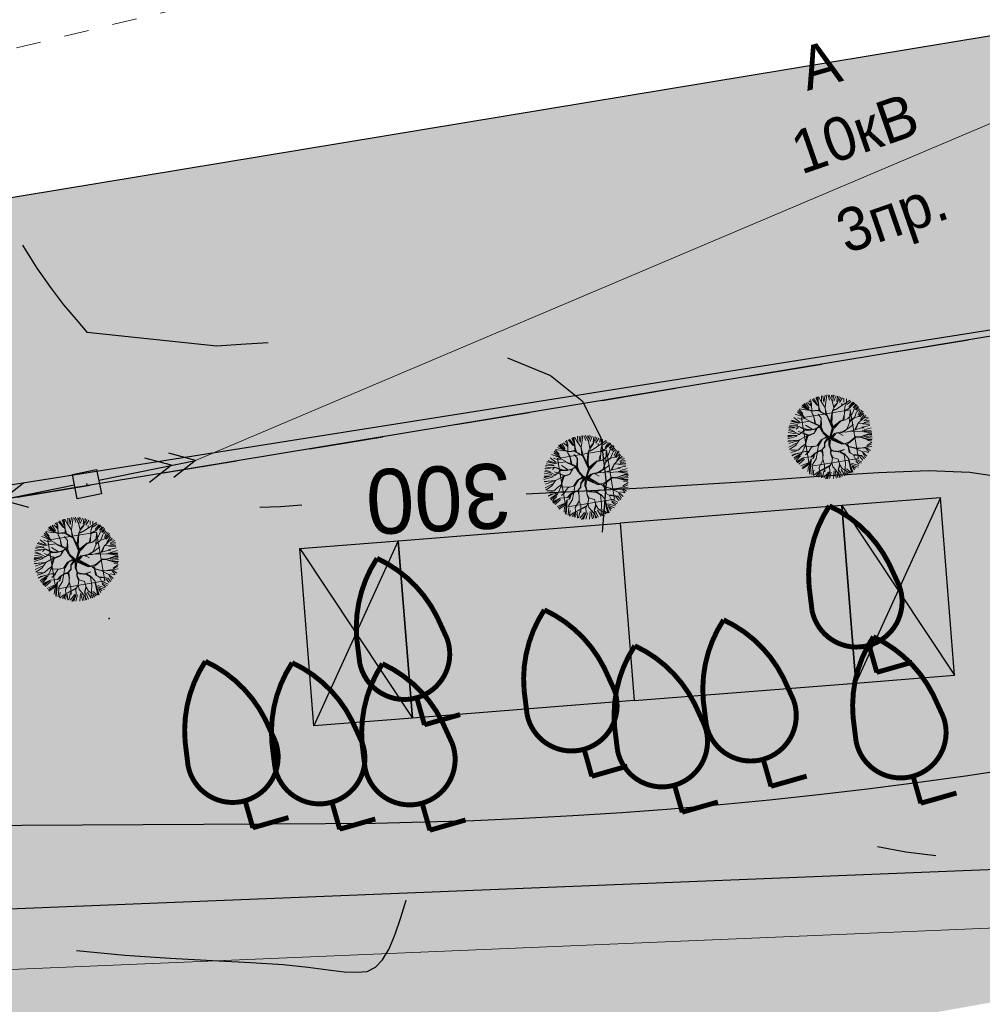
# Model space of a CAD drawing. Extents: x 4085 to 16488, y -65 to 12615.
# Tile 162 of 230: x 15660 to 15699, y 10564 to 10604. Entities that reach past the tile are written whole.
import ezdxf
from ezdxf.xclip import XClip

# ---------------------------------------------------------------- set-up
doc = ezdxf.new("R2010")
doc.units = 0
doc.header["$MEASUREMENT"] = 0
doc.header["$XCLIPFRAME"] = 0
for name, pattern in [('ACAD_ISO03W100', [30, 12, -18]), ('CONTI', [0]), ('STRIHSMALL', [1, 0.5, -0.5]), ('Д_ТРОТ_ТРУБА', [3, 1.5, -1.5]), ('ДОРОГИ_СТРОЯЩ', [9, 8, -1])]:
    doc.linetypes.add(name, pattern=pattern)
doc.layers.get('0').update_dxf_attribs({"color": 250, "linetype": 'CONTI'})
for name, color, linetype in [('(014) Водопровод', 5, 'ИК_Водопровод -------в--------'), ('(022) Возд. Линии', 7, 'Continuous'), ('(025) Дорога', 7, 'Continuous'), ('(035) Откосы', 7, 'Continuous'), ('(038) Деревья', 7, 'Continuous'), ('GOR_BDEFAULT', 212, 'CONTI'), ('GORIZDEFAULT', 32, 'CONTI'), ('PI_TTDEFAULT', 5, 'CONTI')]:
    doc.layers.add(name, color=color, linetype=linetype)
for name, color, linetype, lineweight in [('.', 7, 'Continuous', 15), ('0ZG - GOR-INCE', 5, 'Continuous', 15), ('Cayxanh1', 98, 'Continuous', 30)]:
    doc.layers.add(name, color=color, linetype=linetype, lineweight=lineweight)
doc.styles.add('BM-431', font='txt')
doc.styles.add('D-431', font='txt')
doc.styles.get("Standard").update_dxf_attribs({"font": 'times.ttf'})
doc.linetypes.add('ИК_Водопровод -------в--------', pattern='A,9,-0.6,["В",Standard,S=1.2,R=0,X=0,Y=-0.6],-1.2', length=10.8)
doc.linetypes.add('ОТКОСЫ_НЕУКР', pattern='A,0.5,["|",Standard,S=1.2,R=0,X=0,Y=-1.2],1,["|",Standard,S=0.5,R=0,X=0,Y=-0.5],0.5', length=2)

# ---------------------------------------------------------------- blocks, each defined once
blk = doc.blocks.new('wedwedwedewdewd')
at = {"layer": '.', "linetype": 'Continuous'}
h = blk.add_hatch(color=256, dxfattribs=at)
h.dxf.hatch_style = 1
h.set_gradient(color1=(255, 217, 179), color2=(255, 209, 163), one_color=1, tint=0.82, name='HEMISPHERICAL')
h.paths.add_polyline_path([(16128.663, 10756.61), (16126.663, 10756.61), (16126.663, 10760.21), (16128.663, 10760.21)])
h.paths.add_polyline_path([(16137.663, 10756.61), (16139.663, 10756.61), (16139.663, 10760.21), (16137.663, 10760.21)])
h = blk.add_hatch(color=256, dxfattribs=at)
h.dxf.hatch_style = 1
h.set_gradient(color1=(255, 127, 127), color2=(255, 133, 133), one_color=1, tint=0.76, name='HEMISPHERICAL')
h.paths.add_polyline_path([(16133.163, 10760.21), (16133.163, 10756.61), (16137.663, 10756.61), (16137.663, 10760.21)])
h.paths.add_polyline_path([(16133.163, 10760.21), (16133.163, 10756.61), (16128.663, 10756.61), (16128.663, 10760.21)])
at = {"linetype": 'Continuous'}
for points in [[(16128.663, 10756.61), (16126.663, 10756.61), (16126.663, 10760.21), (16128.663, 10760.21)], [(16133.163, 10760.21), (16133.163, 10756.61), (16128.663, 10756.61), (16128.663, 10760.21)], [(16133.163, 10760.21), (16133.163, 10756.61), (16137.663, 10756.61), (16137.663, 10760.21)], [(16137.663, 10756.61), (16139.663, 10756.61), (16139.663, 10760.21), (16137.663, 10760.21)]]:
    blk.add_lwpolyline(points, close=True, dxfattribs=at)
for points in [[(16126.663, 10760.21), (16128.663, 10756.61)], [(16128.663, 10760.21), (16126.663, 10756.61)], [(16137.663, 10760.21), (16139.663, 10756.61)], [(16139.663, 10760.21), (16137.663, 10756.61)]]:
    blk.add_lwpolyline(points, dxfattribs=at)
blk = doc.blocks.new('qwdwqdwqdwqdwqdwqdwqdwqdwqdwq')
at = {"layer": 'Cayxanh1', "lineweight": 18, "extrusion": (-1.80213e-06, 5.58366e-05, 1)}
for p, q in [((16015.139, 11063.133, 9.175), (16015.208, 11063.089, 9.176)), ((16015.253, 11063.055, 9.176), (16015.163, 11063.169, 9.175)), ((16015.177, 11063.169, 9.175), (16015.25, 11063.073, 9.176)), ((16015.25, 11063.073, 9.176), (16015.192, 11063.183, 9.175)), ((16015.272, 11063.062, 9.176), (16015.203, 11063.191, 9.175)), ((16015.238, 11063.201, 9.175), (16015.289, 11063.08, 9.176)), ((16015.273, 11063.205, 9.175), (16015.337, 11063.119, 9.175)), ((16015.308, 11063.231, 9.175), (16015.342, 11063.192, 9.175)), ((16015.345, 11063.131, 9.175), (16015.324, 11063.175, 9.175)), ((16015.326, 11062.988, 9.176), (16015.353, 11063.168, 9.175)), ((16015.353, 11063.168, 9.175), (16015.342, 11063.249, 9.175)), ((16015.377, 11063.248, 9.175), (16015.457, 11063.118, 9.175)), ((16015.485, 11063.094, 9.176), (16015.405, 11063.263, 9.175)), ((16015.454, 11063.269, 9.175), (16015.479, 11063.174, 9.175)), ((16015.485, 11063.207, 9.175), (16015.474, 11063.28, 9.175)), ((16015.488, 11063.104, 9.176), (16015.485, 11063.207, 9.175)), ((16015.486, 11063.28, 9.175), (16015.492, 11063.211, 9.175)), ((16015.488, 11063.075, 9.176), (16015.5, 11063.284, 9.175)), ((16015.554, 11063.16, 9.175), (16015.515, 11063.28, 9.175)), ((16015.558, 11063.163, 9.175), (16015.574, 11063.291, 9.175)), ((16015.608, 11063.053, 9.176), (16015.558, 11063.163, 9.175)), ((16015.604, 11063.156, 9.175), (16015.652, 11063.289, 9.175)), ((16015.605, 11063.285, 9.175), (16015.604, 11063.156, 9.175)), ((16015.612, 11063.053, 9.176), (16015.683, 11063.29, 9.175)), ((16015.708, 11063.271, 9.175), (16015.725, 11063.177, 9.175)), ((16015.774, 11063.155, 9.175), (16015.727, 11063.286, 9.175)), ((16015.781, 11063.008, 9.176), (16015.774, 11063.155, 9.175)), ((16015.776, 11063.211, 9.175), (16015.811, 11063.271, 9.175)), ((16015.777, 11063.267, 9.175), (16015.776, 11063.211, 9.175)), ((16015.778, 11063.158, 9.175), (16015.833, 11063.256, 9.175)), ((16015.867, 11063.241, 9.175), (16015.806, 11063.142, 9.175)), ((16015.866, 11063.12, 9.176), (16015.897, 11063.227, 9.175)), ((16015.872, 11063.095, 9.176), (16015.931, 11063.223, 9.175)), ((16015.914, 11063.133, 9.175), (16015.953, 11063.201, 9.175)), ((16015.914, 11063.094, 9.176), (16015.991, 11063.18, 9.175)), ((16016, 11063.089, 9.176), (16016.017, 11063.166, 9.175)), ((16016.048, 11063.05, 9.176), (16016.063, 11063.149, 9.175)), ((16015.06, 11062.836, 9.176), (16014.953, 11062.949, 9.176)), ((16015.147, 11062.926, 9.176), (16014.992, 11063.013, 9.176)), ((16015.044, 11063.039, 9.176), (16015.147, 11062.926, 9.176)), ((16015.133, 11062.986, 9.176), (16015.056, 11063.071, 9.176)), ((16015.087, 11063.09, 9.176), (16015.147, 11062.995, 9.176)), ((16015.25, 11063.047, 9.176), (16015.093, 11063.1, 9.175)), ((16015.168, 11062.894, 9.176), (16015.133, 11062.986, 9.176)), ((16015.334, 11063.014, 9.176), (16015.253, 11063.055, 9.176)), ((16015.334, 11063.021, 9.176), (16015.272, 11063.062, 9.176)), ((16015.326, 11062.988, 9.176), (16015.355, 11062.893, 9.176)), ((16015.355, 11062.923, 9.176), (16015.326, 11062.988, 9.176)), ((16015.399, 11063.017, 9.176), (16015.334, 11063.021, 9.176)), ((16015.455, 11063.006, 9.176), (16015.334, 11063.014, 9.176)), ((16015.473, 11063.014, 9.176), (16015.399, 11063.017, 9.176)), ((16015.498, 11062.845, 9.176), (16015.447, 11062.936, 9.176)), ((16015.615, 11062.877, 9.176), (16015.455, 11063.006, 9.176)), ((16015.473, 11063.014, 9.176), (16015.488, 11063.104, 9.176)), ((16015.484, 11063.024, 9.176), (16015.488, 11062.999, 9.176)), ((16015.502, 11062.98, 9.176), (16015.488, 11063.075, 9.176)), ((16015.626, 11062.881, 9.176), (16015.502, 11062.98, 9.176)), ((16015.601, 11062.903, 9.176), (16015.612, 11063.049, 9.176)), ((16015.622, 11062.888, 9.176), (16015.608, 11063.053, 9.176)), ((16015.673, 11062.738, 9.176), (16015.736, 11062.942, 9.176)), ((16015.694, 11062.704, 9.176), (16015.744, 11062.957, 9.176)), ((16015.744, 11062.957, 9.176), (16015.781, 11063.008, 9.176)), ((16015.747, 11062.946, 9.176), (16015.828, 11062.971, 9.176)), ((16015.758, 11062.968, 9.176), (16015.832, 11062.975, 9.176)), ((16015.781, 11063.03, 9.176), (16015.872, 11063.099, 9.176)), ((16015.784, 11063.008, 9.176), (16015.872, 11063.095, 9.176)), ((16015.828, 11062.971, 9.176), (16015.949, 11063.025, 9.176)), ((16015.949, 11063.025, 9.176), (16016.133, 11063.108, 9.176)), ((16015.953, 11063.029, 9.176), (16015.96, 11063.076, 9.176)), ((16015.981, 11062.908, 9.176), (16016.018, 11063.01, 9.176)), ((16015.985, 11062.9, 9.176), (16016.109, 11062.958, 9.176)), ((16015.992, 11062.923, 9.176), (16016.106, 11062.955, 9.176)), ((16016.018, 11063.01, 9.176), (16016.048, 11063.05, 9.176)), ((16016.06, 11063.033, 9.176), (16016.146, 11063.08, 9.176)), ((16016.085, 11062.973, 9.176), (16016.172, 11063.058, 9.176)), ((16016.109, 11062.958, 9.176), (16016.201, 11063.053, 9.176)), ((16016.131, 11062.827, 9.176), (16016.201, 11062.947, 9.176)), ((16016.143, 11062.995, 9.176), (16016.209, 11063.042, 9.176)), ((16016.143, 11062.987, 9.176), (16016.216, 11063.027, 9.176)), ((16016.167, 11062.946, 9.176), (16016.236, 11063.006, 9.176)), ((16016.201, 11062.947, 9.176), (16016.26, 11062.99, 9.176)), ((16016.201, 11062.903, 9.176), (16016.274, 11062.963, 9.176)), ((16014.93, 11062.742, 9.176), (16014.814, 11062.756, 9.176)), ((16014.919, 11062.753, 9.176), (16014.831, 11062.79, 9.176)), ((16015.008, 11062.776, 9.176), (16014.841, 11062.812, 9.176)), ((16015.004, 11062.793, 9.176), (16014.858, 11062.846, 9.176)), ((16015.021, 11062.822, 9.176), (16014.879, 11062.885, 9.176)), ((16015.021, 11062.825, 9.176), (16014.894, 11062.888, 9.176)), ((16015.047, 11062.825, 9.176), (16014.905, 11062.903, 9.176)), ((16015.021, 11062.752, 9.176), (16014.919, 11062.753, 9.176)), ((16015.018, 11062.749, 9.176), (16014.963, 11062.709, 9.176)), ((16015.252, 11062.82, 9.176), (16015.021, 11062.822, 9.176)), ((16015.16, 11062.671, 9.176), (16015.021, 11062.752, 9.176)), ((16015.131, 11062.668, 9.176), (16015.021, 11062.749, 9.176)), ((16015.095, 11062.891, 9.176), (16015.022, 11062.931, 9.176)), ((16015.161, 11062.891, 9.176), (16015.095, 11062.891, 9.176)), ((16015.277, 11062.652, 9.176), (16015.157, 11062.759, 9.176)), ((16015.259, 11062.824, 9.176), (16015.168, 11062.894, 9.176)), ((16015.398, 11062.732, 9.176), (16015.252, 11062.82, 9.176)), ((16015.438, 11062.688, 9.176), (16015.267, 11062.806, 9.176)), ((16015.355, 11062.893, 9.176), (16015.351, 11062.769, 9.176)), ((16015.366, 11062.761, 9.176), (16015.355, 11062.923, 9.176)), ((16015.46, 11062.698, 9.176), (16015.494, 11062.841, 9.176)), ((16015.475, 11062.694, 9.176), (16015.498, 11062.845, 9.176)), ((16015.683, 11062.605, 9.176), (16015.615, 11062.877, 9.176)), ((16015.676, 11062.712, 9.176), (16015.626, 11062.881, 9.176)), ((16015.684, 11062.716, 9.176), (16015.706, 11062.803, 9.176)), ((16015.87, 11062.729, 9.176), (16015.944, 11062.736, 9.176)), ((16015.922, 11062.736, 9.176), (16015.966, 11062.835, 9.176)), ((16015.944, 11062.736, 9.176), (16015.958, 11062.783, 9.176)), ((16015.958, 11062.783, 9.176), (16015.985, 11062.9, 9.176)), ((16015.973, 11062.728, 9.176), (16016.028, 11062.75, 9.176)), ((16016.028, 11062.75, 9.176), (16016.131, 11062.827, 9.176)), ((16016.05, 11062.681, 9.176), (16016.095, 11062.882, 9.176)), ((16016.053, 11062.677, 9.176), (16016.156, 11062.742, 9.176)), ((16016.057, 11062.703, 9.176), (16016.16, 11062.746, 9.176)), ((16016.156, 11062.742, 9.176), (16016.248, 11062.753, 9.176)), ((16016.16, 11062.742, 9.176), (16016.223, 11062.852, 9.176)), ((16016.218, 11062.89, 9.176), (16016.278, 11062.932, 9.176)), ((16016.235, 11062.86, 9.176), (16016.295, 11062.902, 9.176)), ((16016.243, 11062.786, 9.176), (16016.304, 11062.881, 9.176)), ((16016.248, 11062.753, 9.176), (16016.336, 11062.869, 9.176)), ((16016.248, 11062.753, 9.176), (16016.355, 11062.847, 9.176)), ((16016.269, 11062.743, 9.176), (16016.359, 11062.803, 9.176)), ((16016.277, 11062.679, 9.176), (16016.368, 11062.777, 9.176)), ((16016.346, 11062.713, 9.176), (16016.398, 11062.747, 9.176)), ((16014.951, 11062.566, 9.176), (16014.761, 11062.541, 9.176)), ((16014.892, 11062.588, 9.176), (16014.764, 11062.574, 9.176)), ((16014.772, 11062.589, 9.176), (16014.845, 11062.592, 9.176)), ((16014.944, 11062.581, 9.176), (16014.775, 11062.611, 9.176)), ((16014.938, 11062.613, 9.176), (16014.788, 11062.665, 9.176)), ((16014.937, 11062.643, 9.176), (16014.802, 11062.706, 9.176)), ((16014.921, 11062.665, 9.176), (16014.818, 11062.73, 9.176)), ((16015.006, 11062.591, 9.176), (16014.937, 11062.643, 9.176)), ((16015.002, 11062.591, 9.176), (16014.944, 11062.581, 9.176)), ((16015.166, 11062.543, 9.176), (16014.99, 11062.482, 9.176)), ((16015.174, 11062.543, 9.176), (16014.995, 11062.661, 9.176)), ((16015.116, 11062.657, 9.176), (16015.002, 11062.591, 9.176)), ((16015.105, 11062.594, 9.176), (16015.189, 11062.55, 9.176)), ((16015.251, 11062.641, 9.176), (16015.116, 11062.657, 9.176)), ((16015.244, 11062.652, 9.176), (16015.131, 11062.668, 9.176)), ((16015.27, 11062.644, 9.176), (16015.16, 11062.671, 9.176)), ((16015.306, 11062.568, 9.176), (16015.166, 11062.543, 9.176)), ((16015.17, 11062.532, 9.176), (16015.299, 11062.56, 9.176)), ((16015.347, 11062.644, 9.176), (16015.262, 11062.645, 9.176)), ((16015.376, 11062.659, 9.176), (16015.27, 11062.644, 9.176)), ((16015.383, 11062.659, 9.176), (16015.306, 11062.568, 9.176)), ((16015.361, 11062.655, 9.176), (16015.306, 11062.568, 9.176)), ((16015.427, 11062.688, 9.176), (16015.376, 11062.659, 9.176)), ((16015.431, 11062.673, 9.176), (16015.383, 11062.659, 9.176)), ((16015.471, 11062.684, 9.176), (16015.398, 11062.732, 9.176)), ((16015.431, 11062.673, 9.176), (16015.474, 11062.57, 9.176)), ((16015.457, 11062.647, 9.176), (16015.438, 11062.688, 9.176)), ((16015.485, 11062.555, 9.176), (16015.46, 11062.68, 9.176)), ((16015.492, 11062.567, 9.176), (16015.471, 11062.684, 9.176)), ((16015.554, 11062.445, 9.176), (16015.482, 11062.548, 9.176)), ((16015.546, 11062.471, 9.176), (16015.485, 11062.555, 9.176)), ((16015.55, 11062.486, 9.176), (16015.492, 11062.567, 9.176)), ((16015.604, 11062.442, 9.176), (16015.683, 11062.605, 9.176)), ((16015.604, 11062.442, 9.176), (16015.697, 11062.595, 9.176)), ((16015.646, 11062.485, 9.176), (16015.705, 11062.583, 9.176)), ((16015.694, 11062.697, 9.176), (16015.676, 11062.712, 9.176)), ((16015.697, 11062.595, 9.176), (16015.68, 11062.693, 9.176)), ((16015.705, 11062.595, 9.176), (16015.694, 11062.697, 9.176)), ((16015.705, 11062.635, 9.176), (16015.87, 11062.729, 9.176)), ((16015.712, 11062.613, 9.176), (16015.844, 11062.7, 9.176)), ((16015.716, 11062.595, 9.176), (16015.878, 11062.721, 9.176)), ((16015.858, 11062.499, 9.176), (16015.972, 11062.542, 9.176)), ((16015.878, 11062.721, 9.176), (16015.973, 11062.728, 9.176)), ((16015.899, 11062.498, 9.176), (16015.976, 11062.542, 9.176)), ((16015.972, 11062.542, 9.176), (16016.053, 11062.677, 9.176)), ((16015.983, 11062.542, 9.176), (16016.119, 11062.611, 9.176)), ((16016.122, 11062.497, 9.176), (16016.21, 11062.614, 9.176)), ((16016.151, 11062.508, 9.176), (16016.218, 11062.621, 9.176)), ((16016.21, 11062.614, 9.176), (16016.339, 11062.705, 9.176)), ((16016.218, 11062.614, 9.176), (16016.445, 11062.587, 9.176)), ((16016.276, 11062.528, 9.176), (16016.44, 11062.536, 9.176)), ((16016.302, 11062.593, 9.176), (16016.44, 11062.557, 9.176)), ((16016.337, 11062.653, 9.176), (16016.441, 11062.691, 9.176)), ((16016.337, 11062.648, 9.176), (16016.445, 11062.648, 9.176)), ((16016.337, 11062.618, 9.176), (16016.445, 11062.622, 9.176)), ((16016.339, 11062.705, 9.176), (16016.42, 11062.708, 9.176)), ((16014.756, 11062.49, 9.176), (16014.969, 11062.482, 9.176)), ((16014.907, 11062.42, 9.176), (16014.756, 11062.373, 9.176)), ((16014.98, 11062.482, 9.176), (16014.76, 11062.501, 9.176)), ((16014.898, 11062.387, 9.176), (16014.762, 11062.321, 9.176)), ((16014.95, 11062.471, 9.176), (16014.769, 11062.442, 9.176)), ((16014.99, 11062.482, 9.176), (16014.898, 11062.387, 9.176)), ((16015.016, 11062.342, 9.176), (16014.927, 11062.28, 9.176)), ((16015.1, 11062.371, 9.176), (16014.985, 11062.2, 9.176)), ((16015.096, 11062.378, 9.176), (16015.016, 11062.342, 9.176)), ((16015.148, 11062.532, 9.176), (16015.089, 11062.375, 9.176)), ((16015.167, 11062.528, 9.176), (16015.096, 11062.378, 9.176)), ((16015.426, 11062.413, 9.176), (16015.326, 11062.311, 9.176)), ((16015.429, 11062.41, 9.176), (16015.345, 11062.311, 9.176)), ((16015.359, 11062.311, 9.176), (16015.448, 11062.413, 9.176)), ((16015.54, 11062.456, 9.176), (16015.426, 11062.413, 9.176)), ((16015.551, 11062.442, 9.176), (16015.429, 11062.41, 9.176)), ((16015.484, 11062.358, 9.176), (16015.465, 11062.263, 9.176)), ((16015.488, 11062.34, 9.176), (16015.473, 11062.256, 9.176)), ((16015.604, 11062.442, 9.176), (16015.488, 11062.34, 9.176)), ((16015.492, 11062.354, 9.176), (16015.565, 11062.453, 9.176)), ((16015.583, 11062.445, 9.176), (16015.492, 11062.354, 9.176)), ((16015.609, 11062.441, 9.176), (16015.546, 11062.471, 9.176)), ((16015.609, 11062.441, 9.176), (16015.55, 11062.486, 9.176)), ((16015.583, 11062.416, 9.176), (16015.557, 11062.27, 9.176)), ((16015.604, 11062.442, 9.176), (16015.561, 11062.262, 9.176)), ((16015.609, 11062.379, 9.176), (16015.575, 11062.266, 9.176)), ((16015.604, 11062.442, 9.176), (16015.627, 11062.379, 9.176)), ((16015.631, 11062.463, 9.176), (16015.624, 11062.441, 9.176)), ((16015.624, 11062.441, 9.176), (16015.638, 11062.382, 9.176)), ((16015.627, 11062.379, 9.176), (16015.824, 11062.253, 9.176)), ((16015.638, 11062.382, 9.176), (16015.645, 11062.441, 9.176)), ((16015.645, 11062.441, 9.176), (16015.646, 11062.485, 9.176)), ((16015.646, 11062.452, 9.176), (16015.719, 11062.499, 9.176)), ((16015.649, 11062.438, 9.176), (16015.705, 11062.481, 9.176)), ((16015.653, 11062.43, 9.176), (16015.864, 11062.264, 9.176)), ((16015.653, 11062.412, 9.176), (16015.816, 11062.286, 9.176)), ((16015.656, 11062.375, 9.176), (16015.653, 11062.412, 9.176)), ((16015.813, 11062.272, 9.176), (16015.656, 11062.375, 9.176)), ((16015.664, 11062.423, 9.176), (16015.748, 11062.492, 9.176)), ((16015.816, 11062.286, 9.176), (16015.674, 11062.379, 9.176)), ((16015.705, 11062.481, 9.176), (16015.756, 11062.499, 9.176)), ((16015.748, 11062.492, 9.176), (16015.785, 11062.492, 9.176)), ((16015.756, 11062.499, 9.176), (16015.869, 11062.499, 9.176)), ((16015.785, 11062.492, 9.176), (16015.876, 11062.425, 9.176)), ((16015.807, 11062.481, 9.176), (16015.884, 11062.495, 9.176)), ((16015.869, 11062.499, 9.176), (16015.942, 11062.483, 9.176)), ((16015.942, 11062.483, 9.176), (16016.122, 11062.497, 9.176)), ((16015.988, 11062.281, 9.176), (16016.128, 11062.362, 9.176)), ((16016.005, 11062.483, 9.176), (16016.082, 11062.479, 9.176)), ((16016.007, 11062.278, 9.176), (16016.125, 11062.35, 9.176)), ((16016.063, 11062.49, 9.176), (16016.118, 11062.461, 9.176)), ((16016.118, 11062.461, 9.176), (16016.228, 11062.453, 9.176)), ((16016.125, 11062.35, 9.176), (16016.223, 11062.332, 9.176)), ((16016.128, 11062.362, 9.176), (16016.212, 11062.342, 9.176)), ((16016.133, 11062.501, 9.176), (16016.269, 11062.515, 9.176)), ((16016.212, 11062.342, 9.176), (16016.399, 11062.36, 9.176)), ((16016.228, 11062.453, 9.176), (16016.455, 11062.411, 9.176)), ((16016.388, 11062.374, 9.176), (16016.234, 11062.346, 9.176)), ((16016.269, 11062.515, 9.176), (16016.32, 11062.511, 9.176)), ((16016.271, 11062.455, 9.176), (16016.452, 11062.437, 9.176)), ((16016.301, 11062.433, 9.176), (16016.451, 11062.385, 9.176)), ((16016.314, 11062.468, 9.176), (16016.461, 11062.484, 9.176)), ((16016.457, 11062.367, 9.176), (16016.388, 11062.374, 9.176)), ((16016.399, 11062.36, 9.176), (16016.454, 11062.341, 9.176)), ((16016.457, 11062.356, 9.176), (16016.414, 11062.363, 9.176)), ((16014.885, 11062.269, 9.176), (16014.773, 11062.257, 9.176)), ((16014.927, 11062.28, 9.176), (16014.785, 11062.303, 9.176)), ((16014.85, 11062.215, 9.176), (16014.788, 11062.201, 9.176)), ((16014.887, 11062.215, 9.176), (16014.795, 11062.19, 9.176)), ((16014.966, 11062.204, 9.176), (16014.819, 11062.14, 9.176)), ((16014.985, 11062.2, 9.176), (16014.827, 11062.105, 9.176)), ((16014.96, 11062.222, 9.176), (16014.832, 11062.219, 9.176)), ((16014.961, 11062.161, 9.176), (16014.858, 11062.084, 9.176)), ((16015.059, 11062.236, 9.176), (16014.887, 11062.215, 9.176)), ((16015.272, 11062.304, 9.176), (16015.056, 11062.331, 9.176)), ((16015.143, 11062.217, 9.176), (16015.058, 11062.163, 9.176)), ((16015.139, 11062.221, 9.176), (16015.059, 11062.236, 9.176)), ((16015.209, 11062.297, 9.176), (16015.139, 11062.221, 9.176)), ((16015.238, 11062.158, 9.176), (16015.168, 11062.103, 9.176)), ((16015.175, 11062.1, 9.176), (16015.238, 11062.143, 9.176)), ((16015.238, 11062.143, 9.176), (16015.201, 11062.07, 9.176)), ((16015.345, 11062.311, 9.176), (16015.209, 11062.297, 9.176)), ((16015.252, 11062.154, 9.176), (16015.212, 11062.07, 9.176)), ((16015.348, 11062.201, 9.176), (16015.238, 11062.158, 9.176)), ((16015.355, 11062.194, 9.176), (16015.252, 11062.154, 9.176)), ((16015.352, 11062.307, 9.176), (16015.263, 11062.048, 9.176)), ((16015.406, 11062.208, 9.176), (16015.348, 11062.201, 9.176)), ((16015.399, 11062.186, 9.176), (16015.355, 11062.194, 9.176)), ((16015.399, 11062.208, 9.176), (16015.409, 11062.098, 9.176)), ((16015.447, 11062.241, 9.176), (16015.406, 11062.208, 9.176)), ((16015.465, 11062.263, 9.176), (16015.407, 11062.212, 9.176)), ((16015.409, 11062.084, 9.176), (16015.414, 11062.205, 9.176)), ((16015.473, 11062.256, 9.176), (16015.447, 11062.241, 9.176)), ((16015.561, 11062.262, 9.176), (16015.582, 11062.171, 9.176)), ((16015.575, 11062.167, 9.176), (16015.567, 11062.112, 9.176)), ((16015.586, 11062.156, 9.176), (16015.571, 11062.116, 9.176)), ((16015.575, 11062.266, 9.176), (16015.589, 11062.178, 9.176)), ((16015.582, 11062.171, 9.176), (16015.626, 11062.145, 9.176)), ((16015.589, 11062.178, 9.176), (16015.641, 11062.152, 9.176)), ((16015.626, 11062.145, 9.176), (16015.765, 11062.104, 9.176)), ((16015.641, 11062.152, 9.176), (16015.746, 11062.118, 9.176)), ((16015.86, 11062.143, 9.176), (16015.725, 11062.126, 9.176)), ((16015.768, 11062.118, 9.176), (16015.86, 11062.143, 9.176)), ((16015.864, 11062.264, 9.176), (16015.813, 11062.272, 9.176)), ((16015.824, 11062.253, 9.176), (16015.894, 11062.249, 9.176)), ((16015.875, 11062.264, 9.176), (16015.912, 11062.264, 9.176)), ((16015.894, 11062.249, 9.176), (16015.941, 11062.19, 9.176)), ((16015.912, 11062.264, 9.176), (16015.988, 11062.281, 9.176)), ((16015.93, 11062.242, 9.176), (16015.955, 11062.19, 9.176)), ((16015.933, 11062.242, 9.176), (16016.007, 11062.278, 9.176)), ((16015.937, 11062.187, 9.176), (16015.944, 11062.066, 9.176)), ((16015.941, 11062.19, 9.176), (16016.105, 11062.116, 9.176)), ((16015.959, 11062.066, 9.176), (16015.948, 11062.183, 9.176)), ((16015.955, 11062.19, 9.176), (16016.101, 11062.127, 9.176)), ((16016.223, 11062.332, 9.176), (16016.373, 11062.269, 9.176)), ((16016.362, 11062.257, 9.176), (16016.227, 11062.324, 9.176)), ((16016.284, 11062.33, 9.176), (16016.443, 11062.325, 9.176)), ((16016.292, 11062.119, 9.176), (16016.416, 11062.158, 9.176)), ((16016.313, 11062.145, 9.176), (16016.429, 11062.2, 9.176)), ((16016.322, 11062.304, 9.176), (16016.451, 11062.299, 9.176)), ((16016.343, 11062.244, 9.176), (16016.421, 11062.221, 9.176)), ((16016.427, 11062.239, 9.176), (16016.362, 11062.257, 9.176)), ((16016.435, 11062.25, 9.176), (16016.366, 11062.265, 9.176)), ((16016.373, 11062.269, 9.176), (16016.443, 11062.264, 9.176)), ((16015.021, 11062.115, 9.176), (16014.856, 11062.065, 9.176)), ((16014.93, 11062.072, 9.176), (16014.856, 11062.057, 9.176)), ((16014.867, 11062.043, 9.176), (16014.93, 11062.072, 9.176)), ((16014.875, 11062.028, 9.176), (16015.01, 11062.108, 9.176)), ((16015.026, 11062.083, 9.176), (16014.9, 11062.002, 9.176)), ((16015.085, 11061.997, 9.176), (16014.935, 11061.959, 9.176)), ((16015.094, 11061.984, 9.176), (16014.951, 11061.924, 9.176)), ((16015.098, 11061.961, 9.176), (16014.958, 11061.896, 9.176)), ((16015.168, 11062.103, 9.176), (16015.021, 11062.115, 9.176)), ((16015.123, 11061.997, 9.176), (16015.078, 11061.782, 9.176)), ((16015.157, 11062.049, 9.176), (16015.085, 11061.767, 9.176)), ((16015.149, 11062.052, 9.176), (16015.098, 11061.961, 9.176)), ((16015.212, 11062.07, 9.176), (16015.149, 11062.052, 9.176)), ((16015.263, 11062.048, 9.176), (16015.163, 11061.935, 9.176)), ((16015.391, 11061.992, 9.176), (16015.291, 11061.876, 9.176)), ((16015.409, 11062.098, 9.176), (16015.391, 11061.992, 9.176)), ((16015.394, 11061.999, 9.176), (16015.408, 11061.893, 9.176)), ((16015.592, 11062.017, 9.176), (16015.559, 11061.925, 9.176)), ((16015.567, 11062.112, 9.176), (16015.585, 11062.009, 9.176)), ((16015.571, 11062.116, 9.176), (16015.596, 11062.024, 9.176)), ((16015.596, 11062.024, 9.176), (16015.702, 11061.972, 9.176)), ((16015.702, 11061.972, 9.176), (16015.716, 11061.851, 9.176)), ((16015.765, 11062.118, 9.176), (16015.841, 11062.056, 9.176)), ((16015.765, 11062.104, 9.176), (16015.838, 11062.045, 9.176)), ((16015.838, 11062.045, 9.176), (16015.829, 11061.862, 9.176)), ((16015.845, 11062.052, 9.176), (16015.914, 11061.942, 9.176)), ((16015.914, 11061.942, 9.176), (16015.924, 11061.832, 9.176)), ((16015.944, 11062.066, 9.176), (16016.013, 11062.011, 9.176)), ((16016.013, 11062.011, 9.176), (16016.053, 11061.882, 9.176)), ((16016.024, 11062, 9.176), (16016.17, 11061.959, 9.176)), ((16016.031, 11062.011, 9.176), (16016.177, 11061.962, 9.176)), ((16016.094, 11062.113, 9.176), (16016.211, 11062.032, 9.176)), ((16016.101, 11062.127, 9.176), (16016.28, 11062.104, 9.176)), ((16016.105, 11062.116, 9.176), (16016.292, 11062.119, 9.176)), ((16016.135, 11061.956, 9.176), (16016.19, 11061.87, 9.176)), ((16016.177, 11061.962, 9.176), (16016.228, 11061.885, 9.176)), ((16016.209, 11062.012, 9.176), (16016.247, 11061.908, 9.176)), ((16016.211, 11062.032, 9.176), (16016.284, 11061.936, 9.176)), ((16016.239, 11062.042, 9.176), (16016.329, 11062.003, 9.176)), ((16016.28, 11062.104, 9.176), (16016.338, 11062.012, 9.176)), ((16016.304, 11062.102, 9.176), (16016.372, 11062.033, 9.176)), ((16016.325, 11062.111, 9.176), (16016.416, 11062.11, 9.176)), ((16015.081, 11061.924, 9.176), (16015.054, 11061.821, 9.176)), ((16015.162, 11061.902, 9.176), (16015.123, 11061.751, 9.176)), ((16015.179, 11061.837, 9.176), (16015.149, 11061.742, 9.176)), ((16015.228, 11061.77, 9.176), (16015.151, 11061.723, 9.176)), ((16015.261, 11061.763, 9.176), (16015.204, 11061.708, 9.176)), ((16015.5, 11061.852, 9.176), (16015.228, 11061.77, 9.176)), ((16015.265, 11061.759, 9.176), (16015.239, 11061.695, 9.176)), ((16015.246, 11061.777, 9.176), (16015.522, 11061.874, 9.176)), ((16015.291, 11061.876, 9.176), (16015.279, 11061.715, 9.176)), ((16015.312, 11061.776, 9.176), (16015.303, 11061.656, 9.176)), ((16015.381, 11061.797, 9.176), (16015.324, 11061.66, 9.176)), ((16015.463, 11061.745, 9.176), (16015.35, 11061.651, 9.176)), ((16015.492, 11061.743, 9.176), (16015.378, 11061.619, 9.176)), ((16015.408, 11061.893, 9.176), (16015.389, 11061.758, 9.176)), ((16015.492, 11061.739, 9.176), (16015.418, 11061.615, 9.176)), ((16015.503, 11061.852, 9.176), (16015.492, 11061.743, 9.176)), ((16015.562, 11061.918, 9.176), (16015.503, 11061.852, 9.176)), ((16015.579, 11061.749, 9.176), (16015.539, 11061.598, 9.176)), ((16015.559, 11061.925, 9.176), (16015.565, 11061.834, 9.176)), ((16015.565, 11061.834, 9.176), (16015.613, 11061.757, 9.176)), ((16015.613, 11061.757, 9.176), (16015.59, 11061.673, 9.176)), ((16015.616, 11061.757, 9.176), (16015.689, 11061.602, 9.176)), ((16015.668, 11061.753, 9.176), (16015.663, 11061.599, 9.176)), ((16015.705, 11061.848, 9.176), (16015.664, 11061.76, 9.176)), ((16015.716, 11061.851, 9.176), (16015.668, 11061.753, 9.176)), ((16015.686, 11061.739, 9.176), (16015.72, 11061.61, 9.176)), ((16015.709, 11061.881, 9.176), (16015.705, 11061.848, 9.176)), ((16015.716, 11061.851, 9.176), (16015.748, 11061.767, 9.176)), ((16015.725, 11061.752, 9.176), (16015.78, 11061.619, 9.176)), ((16015.748, 11061.767, 9.176), (16015.887, 11061.649, 9.176)), ((16015.829, 11061.862, 9.176), (16015.788, 11061.675, 9.176)), ((16015.833, 11061.747, 9.176), (16015.906, 11061.665, 9.176)), ((16015.906, 11061.927, 9.176), (16015.913, 11061.813, 9.176)), ((16015.923, 11061.656, 9.176), (16015.909, 11061.806, 9.176)), ((16015.913, 11061.813, 9.176), (16015.938, 11061.66, 9.176)), ((16015.921, 11061.832, 9.176), (16015.949, 11061.659, 9.176)), ((16015.924, 11061.832, 9.176), (16016.074, 11061.743, 9.176)), ((16015.954, 11061.845, 9.176), (16016.091, 11061.776, 9.176)), ((16015.958, 11061.786, 9.176), (16015.992, 11061.699, 9.176)), ((16015.962, 11061.785, 9.176), (16016.022, 11061.734, 9.176)), ((16016.044, 11061.867, 9.176), (16016.104, 11061.797, 9.176)), ((16016.053, 11061.882, 9.176), (16016.144, 11061.812, 9.176)), ((16016.066, 11061.905, 9.176), (16016.16, 11061.84, 9.176)), ((16015.279, 11061.715, 9.176), (16015.253, 11061.678, 9.176)), ((16015.403, 11061.622, 9.176), (16015.473, 11061.713, 9.176)), ((16015.519, 11061.732, 9.176), (16015.462, 11061.612, 9.176)), ((16015.59, 11061.673, 9.176), (16015.601, 11061.595, 9.176)), ((16015.621, 11061.68, 9.176), (16015.63, 11061.602, 9.176)), ((16015.788, 11061.675, 9.176), (16015.813, 11061.62, 9.176)), ((16015.819, 11061.679, 9.176), (16015.849, 11061.623, 9.176))]:
    blk.add_line(p, q, dxfattribs=at)
blk = doc.blocks.new('QWEFEWFEWFEWF')
at = {"lineweight": 0}
h = blk.add_hatch(color=103, dxfattribs=at)
h.dxf.hatch_style = 1
h.paths.add_polyline_path([(15923.366, 10361.293), (15924.366, 10361.293), (15924.366, 10360.293), (15923.366, 10360.293)])
at = {"linetype": 'Continuous', "lineweight": 0}
blk.add_lwpolyline([(15923.366, 10361.293), (15924.366, 10361.293), (15924.366, 10360.293), (15923.366, 10360.293)], close=True, dxfattribs=at)
at = {"linetype": 'Continuous'}
blk.add_blockref('qwdwqdwqdwqdwqdwqdwqdwqdwqdwq', (-91.738, -701.623), dxfattribs=at)
blk = doc.blocks.new('strela1')
at = {"layer": '(022) Возд. Линии'}
for p, q in [((-2, 0), (-1.5, 0.25)), ((-1.5, 0), (-1, 0.25)), ((0, 0), (-2, 0)), ((-2, 0), (-1.5, -0.25)), ((-1.5, 0), (-1, -0.25))]:
    blk.add_line(p, q, dxfattribs=at)
blk = doc.blocks.new('strela2')
at = {"layer": '(022) Возд. Линии'}
for p, q in [((1.5, 0), (1, 0.25)), ((2, 0), (1.5, 0.25)), ((0, 0), (2, 0)), ((1.5, 0), (1, -0.25)), ((2, 0), (1.5, -0.25))]:
    blk.add_line(p, q, dxfattribs=at)
blk = doc.blocks.new('U1062')
blk.add_lwpolyline([(-0.498175, -0.507245), (-0.498175, 0.492755), (0.501825, 0.492755), (0.501825, -0.507245)], close=True)
at = {"color": 4, "oblique": 15}
blk.add_attdef('Z', (1.096647, -0.875141), '', height=2, dxfattribs=at)
blk = doc.blocks.new('Frukt')
at = {"const_width": 0.05}
for points in [[(-0.4205, 1.0225, -0.169176), (0, 1.75, -0.244187)], [(0.4205, 1.0225, 0.169176), (0, 1.75, 0.244187)], [(-0.4585, 0.7797, 1.080865), (0.4585, 0.7797, 1.080865)]]:
    blk.add_lwpolyline(points, format="xyb", dxfattribs=at)
for points in [[(-0.4205, 1.0225), (-0.4585, 0.7797)], [(0.4205, 1.0225), (0.4585, 0.7797)], [(0, 0), (0, 0.2749)], [(0, 0), (0.375, 0)]]:
    blk.add_lwpolyline(points, dxfattribs=at)
blk.add_lwpolyline([(0, 0), (0, 0.2749)])
blk = doc.blocks.new('DWQDWQDWQDW')
at = {"layer": '(014) Водопровод', "color": 253, "elevation": -0.214, "flags": 128}
blk.add_lwpolyline([(16576.371, 8963.693), (16647.22, 8922.774), (16676.617, 8903.064), (16729.179, 8880.612), (16787.815, 8871.699), (16848.046, 8870.409), (16903.728, 8877.875), (16942.087, 8888.592), (16968.858, 8898.019), (16985.978, 8906.188), (17005.343, 8917.326), (17029.564, 8932.374), (17030.321, 8934.643)], dxfattribs=at)
at = {"layer": '(025) Дорога', "color": 253, "linetype": 'Д_ТРОТ_ТРУБА', "elevation": -0.401, "flags": 128}
blk.add_lwpolyline([(16566.957, 8968.775), (16581.36, 8962.58), (16593.925, 8956.538), (16606.683, 8949.316), (16619.49, 8941.466), (16632.352, 8933.528), (16644.738, 8925.951), (16657.888, 8918.769), (16670.947, 8911.584), (16683.912, 8904.282), (16697.343, 8897.969), (16711.112, 8892.343), (16724.922, 8887.513), (16739.107, 8883.504), (16753.619, 8880.664), (16784.587, 8877.32), (16810.589, 8875.154), (16851.882, 8872.594), (16870.905, 8873.19), (16896.328, 8876.784), (16922.735, 8884.705), (16937.645, 8890.028), (16946.155, 8892.231), (16961.101, 8897.336), (16974.974, 8903.031), (16988.476, 8909.838), (17001.443, 8917.787), (17014.223, 8926.215), (17017.813, 8929.256)], dxfattribs=at)
at = {"layer": '(035) Откосы', "color": 253, "linetype": 'ОТКОСЫ_НЕУКР', "ltscale": 1.5, "elevation": -0.617, "flags": 128}
blk.add_lwpolyline([(16739.453, 8875.205), (16758.92, 8871.72), (16785.232, 8868.989), (16834.463, 8866.43), (16872.306, 8865.118), (16894.649, 8865.493), (16897.627, 8866.244), (16919.049, 8873.141), (16955.053, 8885.968), (16990.555, 8900.238), (17022.49, 8919.821)], dxfattribs=at)
at = {"color": 253, "linetype": 'Continuous', "elevation": -0.617}
blk.add_lwpolyline([(16558.803, 8945.946), (16570.607, 8947.717, -0.078155), (16597.942, 8942.058), (16620.13, 8929.198, 0.021959), (16680.089, 8893.239, 0.014968), (16723.483, 8876.758), (16750.885, 8870.576), (16790.778, 8867.279), (16872.314, 8863.894), (16895.151, 8864.321), (16944.321, 8880.133), (16994.435, 8899.564), (17012.775, 8910.376), (17023.268, 8917.929)], format="xyb", dxfattribs=at)
at = {"color": 253, "linetype": 'STRIHSMALL', "elevation": -293.957}
blk.add_lwpolyline([(16834.543, 8917.305), (16835.411, 8899.9), (16835.339, 8880.222), (16836.749, 8878.769), (16865.05, 8880.82), (16876.961, 8883.413), (16899.894, 8882.862), (16946.199, 8896.276), (16963.679, 8903.165), (16965.371, 8908.831), (16963.644, 8922.103)], dxfattribs=at)
at = {"color": 253, "linetype": 'Continuous', "elevation": 0.136}
blk.add_lwpolyline([(16876.294, 8874.098), (16908.169, 8886.737)], dxfattribs=at)
at = {"layer": 'GOR_BDEFAULT', "color": 253}
for points in [[(16894.33, 8872.431, 0.028), (16894.107, 8872.611, 0.028), (16893.887, 8872.781, 0.028), (16893.29, 8873.132, 0.028), (16892.662, 8873.361, 0.028), (16891.948, 8873.486, 0.028), (16891.108, 8873.536, 0.028), (16890.099, 8873.521, 0.028), (16888.882, 8873.474, 0.028), (16887.422, 8873.404, 0.028)], [(16894.33, 8872.431, 0.028), (16894.107, 8872.611, 0.028), (16893.887, 8872.781, 0.028), (16893.29, 8873.132, 0.028), (16892.662, 8873.361, 0.028), (16891.948, 8873.486, 0.028), (16891.108, 8873.536, 0.028), (16890.099, 8873.521, 0.028), (16888.882, 8873.474, 0.028), (16887.422, 8873.404, 0.028)], [(16887.422, 8873.404, 0.028), (16885.325, 8873.324, 0.028), (16882.966, 8873.258, 0.028)], [(16887.422, 8873.404, 0.028), (16885.325, 8873.324, 0.028), (16882.966, 8873.258, 0.028)], [(16878.419, 8873.14, 0.028), (16877.99, 8873.121, 0.028), (16877.568, 8873.115, 0.028)], [(16878.419, 8873.14, 0.028), (16877.99, 8873.121, 0.028), (16877.568, 8873.115, 0.028)], [(16889.903, 8865.969, 0.028), (16890.472, 8865.848, 0.028), (16891.074, 8865.757, 0.028)], [(16889.903, 8865.969, 0.028), (16890.472, 8865.848, 0.028), (16891.074, 8865.757, 0.028)], [(16873.654, 8864.244, 0.028), (16874.626, 8864.125, 0.028), (16875.546, 8864.044, 0.028), (16876.4, 8863.977, 0.028), (16877.17, 8863.919, 0.028), (16877.825, 8863.862, 0.028), (16878.328, 8863.796, 0.028), (16878.736, 8863.737, 0.028), (16879.059, 8863.687, 0.028), (16879.321, 8863.672, 0.028), (16879.524, 8863.684, 0.028), (16879.689, 8863.768, 0.028), (16879.838, 8863.91, 0.028), (16879.976, 8864.132, 0.028), (16880.107, 8864.424, 0.028), (16880.227, 8864.755, 0.028), (16880.343, 8865.105, 0.028)], [(16873.654, 8864.244, 0.028), (16874.626, 8864.125, 0.028), (16875.546, 8864.044, 0.028), (16876.4, 8863.977, 0.028), (16877.17, 8863.919, 0.028), (16877.825, 8863.862, 0.028), (16878.328, 8863.796, 0.028), (16878.736, 8863.737, 0.028), (16879.059, 8863.687, 0.028), (16879.321, 8863.672, 0.028), (16879.524, 8863.684, 0.028), (16879.689, 8863.768, 0.028), (16879.838, 8863.91, 0.028), (16879.976, 8864.132, 0.028), (16880.107, 8864.424, 0.028), (16880.227, 8864.755, 0.028), (16880.343, 8865.105, 0.028)]]:
    blk.add_polyline3d(points, dxfattribs=at)
at = {"layer": 'GORIZDEFAULT', "color": 253}
for points in [[(16872.898, 8878.533, 0.043), (16872.915, 8878.5, 0.043), (16873.173, 8878.06, 0.043), (16873.441, 8877.665, 0.043), (16873.699, 8877.308, 0.043), (16873.944, 8877, 0.043), (16874.155, 8876.745, 0.043), (16876.775, 8876.401, 0.043), (16877.265, 8876.425, 0.043), (16877.818, 8876.445, 0.043)], [(16882.648, 8876.024, 0.043), (16883.51, 8875.648, 0.043), (16884.143, 8875.12, 0.043), (16884.503, 8874.366, 0.043), (16884.587, 8873.448, 0.043), (16884.48, 8872.454, 0.043)]]:
    blk.add_polyline3d(points, dxfattribs=at)
at = {"layer": 'PI_TTDEFAULT', "color": 253}
for p in [(16874.085, 8873.669, 0.111), (16874.473, 8870.939, 0.2), (16889.97, 8869.489, 0.296), (16880.797, 8868.644, 0.265), (16884.157, 8867.523, 0.488), (16887.776, 8867.235, 0.086), (16885.969, 8866.754, -0.045), (16890.798, 8866.822, 0.186), (16877.277, 8866.643, 0.3), (16879.032, 8866.573, 0.454), (16880.856, 8866.51, -0.008)]:
    blk.add_point(p, dxfattribs=at)
at = {"layer": '(022) Возд. Линии', "color": 253, "extrusion": (-0.010814, -0.001937, 0.99994), "rotation": 10.15568951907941}
for name, p in [('strela2', (16873.34, 8873.375, -199.56)), ('strela1', (16872.848, 8873.287, -199.56))]:
    blk.add_blockref(name, p, dxfattribs=at)
at = {"layer": '(022) Возд. Линии', "color": 253, "extrusion": (-0.010814, -0.001937, 0.99994), "xscale": 0.5, "yscale": 0.5, "zscale": 0.5, "rotation": 10.15568951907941}
blk.add_blockref('U1062', (16873.098, 8873.302, -199.56), dxfattribs=at)
at = {"layer": '(038) Деревья', "color": 253, "linetype": 'Continuous', "xscale": 2, "yscale": 2, "zscale": 2, "rotation": 14.5758826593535}
for p in [(16889.97, 8869.489, 0.296), (16880.797, 8868.644, 0.265), (16884.157, 8867.523, 0.488), (16887.776, 8867.235, 0.086), (16890.798, 8866.822, 0.186), (16877.277, 8866.643, 0.3), (16885.969, 8866.754, -0.045), (16879.032, 8866.573, 0.454), (16880.856, 8866.51, -0.008)]:
    blk.add_blockref('Frukt', p, dxfattribs=at)
at = {"layer": '(022) Возд. Линии', "color": 253, "extrusion": (-0.010462, -0.003355, 0.99994), "style": 'BM-431'}
for s, p in [('10кВ', (16887.754, 8878.943, -206.357)), ('3пр.', (16888.628, 8877.32, -206.357))]:
    blk.add_text(s, height=0.875, rotation=17.7783, dxfattribs=at).set_placement(p)
at = {"layer": '(025) Дорога', "color": 253, "linetype": 'ДОРОГИ_СТРОЯЩ', "extrusion": (-0.010635, -0.002758, 0.99994), "style": 'BM-431'}
blk.add_text('A', height=0.875, rotation=14.5384, dxfattribs=at).set_placement((16884.758, 8879.936, -498.04))
at = {"layer": 'GOR_BDEFAULT', "color": 253, "style": 'D-431'}
blk.add_text('300', height=1.3125, rotation=181.4866, dxfattribs=at).set_placement((16882.631, 8873.9, 0.028))
blk.add_text('300', height=1.3125, rotation=181.4866, dxfattribs=at).set_placement((16882.631, 8873.9, 0.028))
blk = doc.blocks.new('A$C10aa157c')
at = {"layer": '.', "linetype": 'Continuous', "lineweight": 30}
h = blk.add_hatch(color=250, dxfattribs=at)
h.dxf.hatch_style = 1
h.set_gradient(color1=(51, 51, 51), color2=(51, 51, 51), one_color=1, tint=0.2)
h.paths.add_polyline_path([(126.356, 68.21), (126.356, 60.145), (119.19, 53.78), (110.365, 45.941), (106.848, 42.816), (94.268, 34.092), (81.491, 25.841), (68.153, 18.719), (54.417, 12.7), (39.595, 7.246), (31.139, 4.844), (16.358, -0.828), (-9.856, -9.365), (-35.188, -13.554), (-54.191, -14.596), (-95.533, -13.005), (-121.579, -11.449), (-152.617, -8.833), (-167.191, -6.334), (-181.467, -2.659), (-195.386, 1.846), (-209.283, 7.147), (-222.859, 13.144), (-235.991, 20.14), (-249.215, 27.017), (-262.53, 33.888), (-275.09, 41.172), (-288.134, 48.807), (-301.122, 56.354), (-314.046, 63.275), (-326.75, 69.021), (-341.293, 74.876), (-369.094, 86.069), (-366.853, 91.634), (-339.053, 80.442), (-324.392, 74.54), (-311.391, 68.659), (-298.198, 61.594), (-285.112, 53.99), (-272.069, 46.357), (-259.647, 39.152), (-246.455, 32.344), (-233.197, 25.449), (-220.232, 18.543), (-207, 12.698), (-193.392, 7.507), (-179.793, 3.106), (-165.934, -0.462), (-151.857, -2.875), (-121.148, -5.464), (-95.239, -7.012), (-54.24, -8.59), (-35.844, -7.581), (-11.282, -3.52), (14.353, 4.83), (29.241, 10.542), (37.737, 12.955), (52.175, 18.269), (65.532, 24.121), (78.446, 31.016), (90.93, 39.078), (103.132, 47.541), (106.381, 50.427), (115.206, 58.266), (120.356, 62.841), (120.356, 68.21)])
at = {"layer": '.', "linetype": 'Continuous', "lineweight": 50}
h = blk.add_hatch(color=4, dxfattribs=at)
h.dxf.hatch_style = 1
h.set_gradient(color1=(0, 255, 255), color2=(0, 255, 255), one_color=1, tint=0.5)
edge = h.paths.add_edge_path()
edge.add_line((117.432, 25.846), (111.286, 22.042))
edge.add_line((111.286, 22.042), (90.494, 10.574))
edge.add_line((90.494, 10.574), (88.238, 9.588))
edge.add_line((88.238, 9.588), (6.164, -19.956))
edge.add_arc((-27.705, 74.133), 100, 270.31282, 289.79722, ccw=False)
edge.add_line((-27.16, -25.865), (-114.585, -26.342))
edge.add_line((-114.585, -26.342), (-131.804, -25.518))
edge.add_line((-131.804, -25.518), (-156.251, -23.98))
edge.add_line((-156.251, -23.98), (-183.781, -18.46))
edge.add_line((-183.781, -18.46), (-197.473, -14.025))
edge.add_line((-197.473, -14.025), (-226.988, -3.258))
edge.add_line((-226.988, -3.258), (-229.32, -2.228))
edge.add_line((-229.32, -2.228), (-266.013, 18.334))
edge.add_line((-266.013, 18.334), (-302.414, 39.41))
edge.add_line((-302.414, 39.41), (-311.265, 44.055))
edge.add_arc((-5824.954, -31255.549), 31781.535, 80.0093678, 80.0407724)
edge.add_arc((-344.296, -73.224), 121.339, 82.48261, 104.78498)
edge.add_line((-375.261, 44.098), (-422.147, 28.598))
edge.add_line((-422.147, 28.598), (-424.88, 34.73))
edge.add_line((-424.88, 34.73), (-369.907, 51.636))
edge.add_arc((-345.372, -51.173), 105.696, 80.20077, 103.4225, ccw=False)
edge.add_line((-327.383, 52.981), (-309.305, 49.802))
edge.add_line((-309.305, 49.802), (-299.516, 44.665))
edge.add_line((-299.516, 44.665), (-263.043, 23.547))
edge.add_line((-263.043, 23.547), (-226.636, 3.145))
edge.add_line((-226.636, 3.145), (-224.746, 2.311))
edge.add_line((-224.746, 2.311), (-195.52, -8.351))
edge.add_line((-195.52, -8.351), (-182.262, -12.645))
edge.add_line((-182.262, -12.645), (-155.47, -18.018))
edge.add_line((-155.47, -18.018), (-131.472, -19.527))
edge.add_line((-131.472, -19.527), (-114.458, -20.342))
edge.add_line((-114.458, -20.342), (-27.192, -19.865))
edge.add_arc((-27.705, 74.133), 94, 270.31282, 289.79722)
edge.add_line((4.132, -14.311), (86.017, 15.165))
edge.add_line((86.017, 15.165), (87.837, 15.961))
edge.add_line((87.837, 15.961), (108.256, 27.223))
edge.add_line((108.256, 27.223), (115.265, 31.561))
edge.add_line((115.265, 31.561), (117.432, 25.846))
at = {"linetype": 'Continuous'}
h = blk.add_hatch(color=256, dxfattribs=at)
h.dxf.hatch_style = 1
h.set_gradient(color1=(196, 196, 196), color2=(179, 179, 179), one_color=1, tint=0.7, name='SPHERICAL')
edge = h.paths.add_edge_path()
edge.add_line((-329.694, -123.896), (-413.512, -4.999))
edge.add_line((-413.512, -4.999), (-355.789, 33.285))
edge.add_line((-355.789, 33.285), (-335.031, 75.586))
edge.add_line((-335.031, 75.586), (-290.266, 52.298))
edge.add_arc((-35.221, 435.711), 460.493, 236.3683, 253.19615)
edge.add_arc((23.167, 1743.611), 1759.185, 263.750088, 266.824743)
edge.add_line((-74.275, -12.874), (-37.809, -12.382))
edge.add_line((-37.809, -12.382), (-8.682, -7.259))
edge.add_line((-8.682, -7.259), (21.713, 1.674))
edge.add_line((21.713, 1.674), (73.828, 22.106))
edge.add_line((73.828, 22.106), (122.41, 60.653))
edge.add_line((122.41, 60.653), (125.275, 27.755))
edge.add_line((125.275, 27.755), (114.748, 2.379))
edge.add_line((114.748, 2.379), (116.662, -0.024))
edge.add_line((116.662, -0.024), (116.289, -3.732))
edge.add_line((116.289, -3.732), (111.258, -27.657))
edge.add_line((111.258, -27.657), (112.86, -27.925))
edge.add_line((112.86, -27.925), (106.102, -65.586))
edge.add_line((106.102, -65.586), (101.28, -90.48))
edge.add_line((101.28, -90.48), (98.815, -96.135))
edge.add_line((98.815, -96.135), (53.135, -97.305))
edge.add_line((53.135, -97.305), (30.09, -97.895))
edge.add_line((30.09, -97.895), (12.287, -98.298))
edge.add_line((12.287, -98.298), (-62.519, -99.993))
edge.add_line((-62.519, -99.993), (-93.467, -101.178))
edge.add_line((-93.467, -101.178), (-93.735, -109.893))
edge.add_line((-93.735, -109.893), (-152.913, -112.218))
edge.add_line((-152.913, -112.218), (-153.086, -120.274))
edge.add_line((-153.086, -120.274), (-196.615, -120.664))
edge.add_line((-196.615, -120.664), (-196.01, -100.254))
edge.add_line((-196.01, -100.254), (-236.883, -97.895))
edge.add_line((-236.883, -97.895), (-266.604, -99.724))
edge.add_line((-266.604, -99.724), (-280.852, -100.756))
edge.add_line((-280.852, -100.756), (-292.755, -102.679))
edge.add_line((-292.755, -102.679), (-308.616, -109.596))
edge.add_line((-308.616, -109.596), (-329.694, -123.896))
at = {"linetype": 'Continuous', "elevation": -1.621}
for points in [[(39.595, 7.246), (31.139, 4.844), (16.358, -0.828), (-9.856, -9.365), (-35.188, -13.554)], [(-35.844, -7.581), (-11.282, -3.52), (14.353, 4.83), (29.241, 10.542), (37.737, 12.955)]]:
    blk.add_lwpolyline(points, dxfattribs=at)
at = {"color": 7, "linetype": 'ACAD_ISO03W100', "ltscale": 0.2, "true_color": 0xffffff, "const_width": 0.2, "elevation": -1.621}
blk.add_lwpolyline([(-35.516, -10.568), (-10.569, -6.442), (15.356, 2.001), (30.19, 7.693), (38.666, 10.1), (53.296, 15.485), (66.843, 21.42), (79.969, 28.428), (92.599, 36.585), (104.99, 45.179), (108.373, 48.184), (117.198, 56.023), (123.356, 61.493), (123.356, 68.21)], dxfattribs=at)
at = {"linetype": 'Continuous', "lineweight": 30}
blk.add_lwpolyline([(-114.458, -20.342), (-27.192, -19.865, 0.085222), (4.132, -14.311), (86.017, 15.165), (87.837, 15.961), (108.256, 27.223), (115.265, 31.561), (117.432, 25.846), (111.286, 22.042), (90.494, 10.574), (88.238, 9.588), (6.164, -19.956, -0.085222), (-27.16, -25.865), (-114.585, -26.342)], format="xyb", dxfattribs=at)
at = {"linetype": 'Continuous'}
for name, p, rotation in [('QWEFEWFEWFEWF', (-14024.847, -12845.444, -45.943), 9.444660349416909), ('QWEFEWFEWFEWF', (-14029.78, -12846.264, -45.943), 9.444660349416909), ('wedwedwedewdewd', (-15254.851, -12013.707, -33.461), 4.526638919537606), ('QWEFEWFEWFEWF', (-14040.094, -12847.921, -33.461), 9.444660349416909)]:
    blk.add_blockref(name, p, dxfattribs=dict(at, rotation=rotation))
at = {"layer": '0ZG - GOR-INCE', "linetype": 'Continuous', "rotation": 1.343740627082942}
blk.add_blockref('DWQDWQDWQDW', (-16693.372, -9279.936, -1.22), dxfattribs=at)

msp = doc.modelspace()

# ---------------------------------------------------------------- block references
at = {"linetype": 'Continuous'}
ref = msp.add_blockref('A$C10aa157c', (15727.089, 10610.846, 2.268), dxfattribs=dict(at, xscale=2, yscale=2, zscale=2))
XClip(ref).set_block_clipping_path([(-373.794434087, 108.5221690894), (-301.8282399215, 93.3350241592), (-251.5703695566, 64.2554686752), (-207.654540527, 33.6758720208), (-104.2532370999, 13.9690799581), (9.4882953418, 20.6982215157), (110.1840137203, 64.198227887), (135.5661904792, 19.4677583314), (74.741036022, -7.2786312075), (26.9902694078, -25.761868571), (-4.0754597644, -35.3463755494), (-88.6139293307, -37.2294086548), (-152.8418739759, -36.1397910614), (-192.3131233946, -27.415677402), (-222.2923186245, -17.3547389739), (-278.1502265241, 12.6686452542), (-296.1702662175, 12.3849432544), (-338.797385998, -11.849717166), (-373.794434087, 37.8738306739)])

doc.saveas('drawing.dxf')
